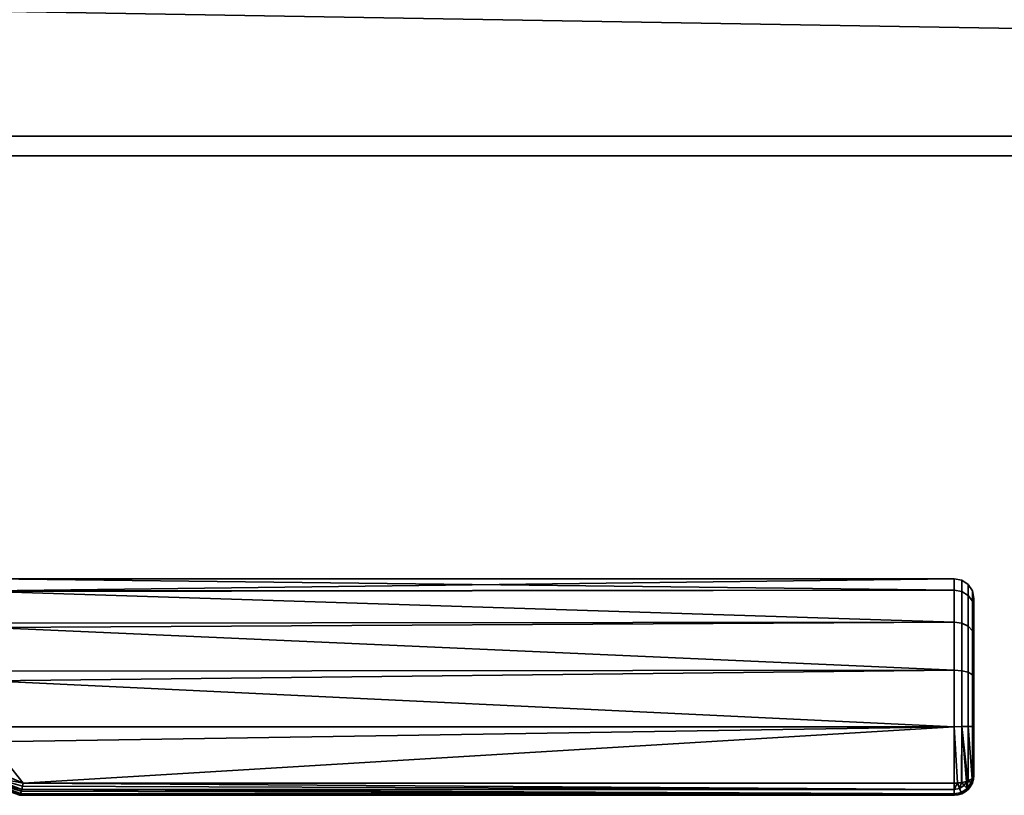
# Model space of a CAD drawing. Header units: millimetres. Extents: x -603 to 3703, y -115 to 249.
# Tile 7 of 256: x -331 to -231, y -115 to -36. Entities that reach past the tile are written whole.
import ezdxf

# ---------------------------------------------------------------- set-up
doc = ezdxf.new("R2010")
doc.units = ezdxf.units.MM
doc.layers.add('151', color=7, linetype='Continuous', true_color=0xffffff)

# ---------------------------------------------------------------- blocks, each defined once
blk = doc.blocks.new('UG_SURFACE_010')
at = {"layer": '151', "color": 254, "linetype": 'Continuous', "lineweight": 35}
for points in [[(-236, -94.14, 1100.25), (-334, -94.22, 1100.27), (-334, -93, 1106)], [(-236, -93, 1106), (-334, -93, 1106), (-334, -94.22, 1111.73)], [(-334, -94.22, 1111.73), (-236, -94.14, 1111.75), (-236, -93, 1106)], [(-334, -93, 1106), (-236, -93, 1106), (-236, -94.14, 1100.25)], [(-235.23, -94.28, 1111.69), (-235.23, -93.15, 1106), (-236, -93, 1106), (-236, -94.14, 1111.75)], [(-235.23, -93.15, 1106), (-235.23, -94.28, 1100.31), (-236, -94.14, 1100.25), (-236, -93, 1106)], [(-234.59, -94.69, 1111.52), (-234.59, -93.59, 1106), (-235.23, -93.15, 1106), (-235.23, -94.28, 1111.69)], [(-234.59, -93.59, 1106), (-234.59, -94.69, 1100.48), (-235.23, -94.28, 1100.31), (-235.23, -93.15, 1106)], [(-234.15, -95.28, 1111.27), (-234.15, -94.23, 1106), (-234.59, -93.59, 1106), (-234.59, -94.69, 1111.52)], [(-234.15, -94.23, 1106), (-234.15, -95.28, 1100.73), (-234.59, -94.69, 1100.48), (-234.59, -93.59, 1106)], [(-334, -94.3, 1099.9), (-236, -94.14, 1100.25), (-236, -97.4, 1095.38)], [(-236, -94.14, 1111.75), (-334, -94.22, 1111.73), (-334, -94.3, 1112.1)], [(-334, -94.3, 1112.1), (-236, -97.4, 1116.62), (-236, -94.14, 1111.75)], [(-334, -94.3, 1099.9), (-334, -94.22, 1100.27), (-236, -94.14, 1100.25)], [(-236, -97.4, 1095.38), (-334, -97.52, 1095.47), (-334, -94.3, 1099.9)], [(-334, -94.3, 1112.1), (-334, -97.52, 1116.53), (-236, -97.4, 1116.62)], [(-235.23, -97.51, 1116.51), (-235.23, -94.28, 1111.69), (-236, -94.14, 1111.75), (-236, -97.4, 1116.62)], [(-235.23, -94.28, 1100.31), (-235.23, -97.51, 1095.49), (-236, -97.4, 1095.38), (-236, -94.14, 1100.25)], [(-234.59, -97.82, 1116.2), (-234.59, -94.69, 1111.52), (-235.23, -94.28, 1111.69), (-235.23, -97.51, 1116.51)], [(-234.59, -94.69, 1100.48), (-234.59, -97.82, 1095.8), (-235.23, -97.51, 1095.49), (-235.23, -94.28, 1100.31)], [(-234.15, -98.27, 1115.74), (-234.15, -95.28, 1111.27), (-234.59, -94.69, 1111.52), (-234.59, -97.82, 1116.2)], [(-234.15, -95.28, 1100.73), (-234.15, -98.27, 1096.26), (-234.59, -97.82, 1095.8), (-234.59, -94.69, 1100.48)], [(-234, -95.99, 1110.98), (-234, -95, 1106), (-234.15, -94.23, 1106), (-234.15, -95.28, 1111.27)], [(-234, -95, 1106), (-234, -95.99, 1101.02), (-234.15, -95.28, 1100.73), (-234.15, -94.23, 1106)], [(-234, -98.82, 1115.2), (-234, -98.82, 1096.8), (-234, -95.99, 1101.02), (-234, -95, 1106)], [(-234, -95, 1106), (-234, -95.99, 1110.98), (-234, -98.82, 1115.2)], [(-234, -98.82, 1115.2), (-234, -95.99, 1110.98), (-234.15, -95.28, 1111.27), (-234.15, -98.27, 1115.74)], [(-234, -95.99, 1101.02), (-234, -98.82, 1096.8), (-234.15, -98.27, 1096.26), (-234.15, -95.28, 1100.73)], [(-334, -97.96, 1094.85), (-236, -97.4, 1095.38), (-236, -102.28, 1092.13)], [(-236, -102.28, 1119.87), (-236, -97.4, 1116.62), (-334, -97.96, 1117.15)], [(-236, -97.4, 1116.62), (-334, -97.52, 1116.53), (-334, -97.96, 1117.15)], [(-334, -97.96, 1094.85), (-334, -97.52, 1095.47), (-236, -97.4, 1095.38)], [(-236, -102.28, 1092.13), (-334, -102.38, 1092.31), (-334, -97.96, 1094.85)], [(-334, -97.96, 1117.15), (-334, -102.38, 1119.69), (-236, -102.28, 1119.87)], [(-235.23, -102.34, 1119.72), (-235.23, -97.51, 1116.51), (-236, -97.4, 1116.62), (-236, -102.28, 1119.87)], [(-235.23, -97.51, 1095.49), (-235.23, -102.34, 1092.28), (-236, -102.28, 1092.13), (-236, -97.4, 1095.38)], [(-234.59, -102.5, 1119.32), (-234.59, -97.82, 1116.2), (-235.23, -97.51, 1116.51), (-235.23, -102.34, 1119.72)], [(-234.59, -97.82, 1095.8), (-234.59, -102.5, 1092.68), (-235.23, -102.34, 1092.28), (-235.23, -97.51, 1095.49)], [(-234.15, -102.75, 1118.72), (-234.15, -98.27, 1115.74), (-234.59, -97.82, 1116.2), (-234.59, -102.5, 1119.32)], [(-234.15, -98.27, 1096.26), (-234.15, -102.75, 1093.28), (-234.59, -102.5, 1092.68), (-234.59, -97.82, 1095.8)], [(-234, -103.04, 1118.02), (-234, -98.82, 1115.2), (-234.15, -98.27, 1115.74), (-234.15, -102.75, 1118.72)], [(-234, -98.82, 1096.8), (-234, -103.04, 1093.98), (-234.15, -102.75, 1093.28), (-234.15, -98.27, 1096.26)], [(-234, -98.82, 1115.2), (-234, -103.04, 1093.98), (-234, -98.82, 1096.8)], [(-234, -98.82, 1115.2), (-234, -103.04, 1118.02), (-234, -103.04, 1093.98)], [(-334, -103.36, 1091.73), (-236, -102.28, 1092.13), (-236, -108.03, 1091)], [(-236, -108.03, 1121), (-236, -102.28, 1119.87), (-334, -103.36, 1120.27)], [(-236, -102.28, 1119.87), (-334, -102.38, 1119.69), (-334, -103.36, 1120.27)], [(-334, -103.36, 1091.73), (-334, -102.38, 1092.31), (-236, -102.28, 1092.13)], [(-235.23, -108.02, 1120.85), (-235.23, -102.34, 1119.72), (-236, -102.28, 1119.87), (-236, -108.03, 1121)], [(-235.23, -102.34, 1092.28), (-235.23, -108.02, 1091.15), (-236, -108.03, 1091), (-236, -102.28, 1092.13)], [(-234.59, -108.02, 1120.41), (-234.59, -102.5, 1119.32), (-235.23, -102.34, 1119.72), (-235.23, -108.02, 1120.85)], [(-234.59, -102.5, 1092.68), (-234.59, -108.02, 1091.59), (-235.23, -108.02, 1091.15), (-235.23, -102.34, 1092.28)], [(-234.15, -108.02, 1119.77), (-234.15, -102.75, 1118.72), (-234.59, -102.5, 1119.32), (-234.59, -108.02, 1120.41)], [(-234.15, -102.75, 1093.28), (-234.15, -108.02, 1092.23), (-234.59, -108.02, 1091.59), (-234.59, -102.5, 1092.68)], [(-234, -108.02, 1119), (-234, -103.04, 1118.02), (-234.15, -102.75, 1118.72), (-234.15, -108.02, 1119.77)], [(-234, -103.04, 1093.98), (-234, -108.02, 1093), (-234.15, -108.02, 1092.23), (-234.15, -102.75, 1093.28)], [(-234, -103.04, 1118.02), (-234, -113, 1094), (-234, -108.02, 1093), (-234, -103.04, 1093.98)], [(-234, -103.04, 1118.02), (-234, -108.02, 1119), (-234, -113, 1118), (-234, -113, 1094)], [(-236, -108.03, 1091), (-334, -108.05, 1091.24), (-334, -103.36, 1091.73)], [(-334, -103.36, 1120.27), (-334, -108.05, 1120.76), (-236, -108.03, 1121)], [(-236, -108.03, 1121), (-334, -109.57, 1120.92), (-330.65, -113.77, 1119.85)], [(-236, -108.03, 1121), (-334, -108.05, 1120.76), (-334, -109.57, 1120.92)], [(-330.65, -113.77, 1092.15), (-334, -109.57, 1091.08), (-236, -108.03, 1091)], [(-334, -109.57, 1091.08), (-334, -108.05, 1091.24), (-236, -108.03, 1091)], [(-236, -108.03, 1091), (-236, -113.77, 1092.15), (-330.65, -113.77, 1092.15)], [(-330.65, -113.77, 1119.85), (-236, -113.77, 1119.85), (-236, -108.03, 1121)], [(-236, -108.03, 1091), (-235.23, -108.02, 1091.15), (-235.27, -113.71, 1092.29), (-235.66, -113.74, 1092.22)], [(-235.66, -113.74, 1119.78), (-235.27, -113.71, 1119.71), (-235.23, -108.02, 1120.85), (-236, -108.03, 1121)], [(-236, -108.03, 1121), (-236, -113.77, 1119.85), (-235.66, -113.74, 1119.78)], [(-235.66, -113.74, 1092.22), (-236, -113.77, 1092.15), (-236, -108.03, 1091)], [(-235.23, -108.02, 1091.15), (-235.23, -113.71, 1092.29), (-235.27, -113.71, 1092.29)], [(-235.27, -113.71, 1119.71), (-235.23, -113.71, 1119.71), (-235.23, -108.02, 1120.85)], [(-235.23, -108.02, 1091.15), (-234.62, -113.55, 1092.67), (-234.75, -113.59, 1092.59)], [(-235.23, -108.02, 1091.15), (-234.59, -108.02, 1091.59), (-234.59, -113.54, 1092.69), (-234.62, -113.55, 1092.67)], [(-235.23, -108.02, 1120.85), (-235.23, -113.71, 1119.71), (-234.75, -113.59, 1119.41)], [(-234.75, -113.59, 1119.41), (-234.62, -113.55, 1119.33), (-235.23, -108.02, 1120.85)], [(-234.62, -113.55, 1119.33), (-234.59, -113.54, 1119.31), (-234.59, -108.02, 1120.41), (-235.23, -108.02, 1120.85)], [(-234.75, -113.59, 1092.59), (-235.23, -113.71, 1092.29), (-235.23, -108.02, 1091.15)], [(-234.59, -108.02, 1091.59), (-234.15, -108.02, 1092.23), (-234.15, -113.29, 1093.29), (-234.19, -113.32, 1093.24)], [(-234.59, -108.02, 1120.41), (-234.59, -113.54, 1119.31), (-234.19, -113.32, 1118.76)], [(-234.19, -113.32, 1118.76), (-234.15, -113.29, 1118.71), (-234.15, -108.02, 1119.77), (-234.59, -108.02, 1120.41)], [(-234.19, -113.32, 1093.24), (-234.59, -113.54, 1092.69), (-234.59, -108.02, 1091.59)], [(-234, -113, 1118), (-234, -108.02, 1119), (-234.15, -108.02, 1119.77), (-234.15, -113.29, 1118.71)], [(-234, -108.02, 1093), (-234, -113, 1094), (-234.15, -113.29, 1093.29), (-234.15, -108.02, 1092.23)], [(-334, -109.57, 1120.92), (-334, -112.36, 1120.35), (-330.65, -113.77, 1119.85)], [(-330.65, -113.77, 1092.15), (-334, -112.36, 1091.65), (-334, -109.57, 1091.08)], [(-330.79, -114.42, 1119.38), (-334.3, -113.06, 1119.95), (-334.54, -113.52, 1119.27)], [(-334.54, -113.52, 1092.73), (-334.3, -113.06, 1092.05), (-330.79, -114.42, 1092.62)], [(-330.65, -113.77, 1119.85), (-334, -112.36, 1120.35), (-334.3, -113.06, 1119.95)], [(-334.3, -113.06, 1092.05), (-334, -112.36, 1091.65), (-330.65, -113.77, 1092.15)], [(-334.3, -113.06, 1119.95), (-330.65, -113.78, 1119.84), (-330.65, -113.77, 1119.85)], [(-334.3, -113.06, 1119.95), (-330.79, -114.4, 1119.39), (-330.71, -114.07, 1119.69)], [(-330.71, -114.07, 1119.69), (-330.65, -113.78, 1119.84), (-334.3, -113.06, 1119.95)], [(-334.3, -113.06, 1119.95), (-330.79, -114.42, 1119.38), (-330.79, -114.4, 1119.39)], [(-334.3, -113.06, 1092.05), (-330.65, -113.78, 1092.16), (-330.71, -114.07, 1092.31)], [(-330.65, -113.77, 1092.15), (-330.65, -113.78, 1092.16), (-334.3, -113.06, 1092.05)], [(-330.71, -114.07, 1092.31), (-330.79, -114.4, 1092.61), (-334.3, -113.06, 1092.05)], [(-330.79, -114.4, 1092.61), (-330.79, -114.42, 1092.62), (-334.3, -113.06, 1092.05)], [(-234.15, -113.75, 1118), (-234, -113, 1118), (-234.15, -113.29, 1118.71)], [(-234.15, -113.29, 1093.29), (-234, -113, 1094), (-234.15, -113.75, 1094)], [(-234.15, -113.75, 1094), (-234, -113, 1094), (-234, -113, 1118), (-234.15, -113.75, 1118)], [(-330.92, -114.85, 1118.72), (-334.54, -113.52, 1119.27), (-334.68, -113.66, 1118.44)], [(-334.68, -113.66, 1093.56), (-334.54, -113.52, 1092.73), (-330.92, -114.85, 1093.28)], [(-334.68, -113.66, 1118.44), (-330.93, -114.89, 1118.66), (-330.92, -114.85, 1118.72)], [(-334.68, -113.66, 1118.44), (-331, -115, 1118), (-330.93, -114.89, 1118.66)], [(-334.68, -113.66, 1118.44), (-331, -115, 1117.95), (-331, -115, 1118)], [(-330.92, -114.85, 1093.28), (-330.93, -114.89, 1093.34), (-334.68, -113.66, 1093.56)], [(-330.93, -114.89, 1093.34), (-331, -115, 1094), (-334.68, -113.66, 1093.56)], [(-331, -115, 1094), (-331, -115, 1094.05), (-334.68, -113.66, 1093.56)], [(-334.54, -113.52, 1119.27), (-330.83, -114.57, 1119.24), (-330.79, -114.42, 1119.38)], [(-334.54, -113.52, 1119.27), (-330.91, -114.83, 1118.76), (-330.83, -114.57, 1119.24)], [(-334.54, -113.52, 1119.27), (-330.92, -114.85, 1118.72), (-330.91, -114.83, 1118.76)], [(-330.79, -114.42, 1092.62), (-330.83, -114.57, 1092.76), (-334.54, -113.52, 1092.73)], [(-330.83, -114.57, 1092.76), (-330.91, -114.83, 1093.24), (-334.54, -113.52, 1092.73)], [(-330.91, -114.83, 1093.24), (-330.92, -114.85, 1093.28), (-334.54, -113.52, 1092.73)], [(-330.71, -114.07, 1119.69), (-330.79, -114.4, 1119.39), (-236, -114.41, 1119.41)], [(-236, -114.41, 1092.58), (-330.79, -114.4, 1092.61), (-330.71, -114.07, 1092.31)], [(-236, -114.41, 1119.41), (-330.65, -113.78, 1119.84), (-330.71, -114.07, 1119.69)], [(-330.71, -114.07, 1092.31), (-330.65, -113.78, 1092.16), (-236, -114.41, 1092.58)], [(-236, -114.41, 1119.41), (-236, -114.41, 1119.42), (-330.65, -113.77, 1119.85)], [(-330.65, -113.77, 1119.85), (-330.65, -113.78, 1119.84), (-236, -114.41, 1119.41)], [(-236, -114.41, 1119.42), (-236, -113.77, 1119.85), (-330.65, -113.77, 1119.85)], [(-236, -114.41, 1092.58), (-330.65, -113.78, 1092.16), (-330.65, -113.77, 1092.15)], [(-330.65, -113.77, 1092.15), (-236, -113.77, 1092.15), (-236, -114.41, 1092.58)], [(-236, -114.41, 1119.42), (-235.46, -114.3, 1119.42), (-235.66, -113.74, 1119.78)], [(-235.66, -113.74, 1119.78), (-236, -113.77, 1119.85), (-236, -114.41, 1119.42)], [(-236, -114.41, 1092.58), (-236, -113.77, 1092.15), (-235.66, -113.74, 1092.22)], [(-235.66, -113.74, 1092.22), (-235.46, -114.3, 1092.58), (-236, -114.41, 1092.58)], [(-235.27, -113.71, 1119.71), (-235.66, -113.74, 1119.78), (-235.46, -114.3, 1119.42)], [(-235.46, -114.3, 1092.58), (-235.66, -113.74, 1092.22), (-235.27, -113.71, 1092.29)], [(-235.46, -114.3, 1119.42), (-235, -113.99, 1119.42), (-235.27, -113.71, 1119.71)], [(-235.27, -113.71, 1092.29), (-235, -113.99, 1092.58), (-235.46, -114.3, 1092.58)], [(-235, -113.99, 1119.42), (-235.46, -114.3, 1119.42), (-235.29, -114.7, 1118.77), (-234.69, -114.3, 1118.77)], [(-234.69, -114.3, 1093.23), (-235.29, -114.7, 1093.23), (-235.46, -114.3, 1092.58), (-235, -113.99, 1092.58)], [(-235.23, -113.71, 1119.71), (-235.27, -113.71, 1119.71), (-235, -113.99, 1119.42)], [(-235, -113.99, 1092.58), (-235.27, -113.71, 1092.29), (-235.23, -113.71, 1092.29)], [(-235, -113.99, 1119.42), (-234.75, -113.59, 1119.41), (-235.23, -113.71, 1119.71)], [(-235.23, -113.71, 1092.29), (-234.75, -113.59, 1092.59), (-235, -113.99, 1092.58)], [(-234.75, -113.59, 1119.41), (-235, -113.99, 1119.42), (-234.69, -114.3, 1118.77)], [(-234.69, -114.3, 1093.23), (-235, -113.99, 1092.58), (-234.75, -113.59, 1092.59)], [(-234.69, -114.3, 1118.77), (-234.62, -113.55, 1119.33), (-234.75, -113.59, 1119.41)], [(-234.75, -113.59, 1092.59), (-234.62, -113.55, 1092.67), (-234.69, -114.3, 1093.23)], [(-234.69, -114.3, 1118.77), (-234.29, -113.69, 1118.77), (-234.62, -113.55, 1119.33)], [(-234.62, -113.55, 1092.67), (-234.29, -113.69, 1093.23), (-234.69, -114.3, 1093.23)], [(-234.29, -113.69, 1118.77), (-234.69, -114.3, 1118.77), (-234.58, -114.41, 1118), (-234.15, -113.76, 1118)], [(-234.15, -113.76, 1094), (-234.58, -114.41, 1094), (-234.69, -114.3, 1093.23), (-234.29, -113.69, 1093.23)], [(-234.59, -113.54, 1119.31), (-234.62, -113.55, 1119.33), (-234.29, -113.69, 1118.77)], [(-234.29, -113.69, 1093.23), (-234.62, -113.55, 1092.67), (-234.59, -113.54, 1092.69)], [(-234.29, -113.69, 1118.77), (-234.19, -113.32, 1118.76), (-234.59, -113.54, 1119.31)], [(-234.59, -113.54, 1092.69), (-234.19, -113.32, 1093.24), (-234.29, -113.69, 1093.23)], [(-234.58, -114.41, 1094), (-234.15, -113.76, 1094), (-234.15, -113.76, 1118), (-234.58, -114.41, 1118)], [(-234.29, -113.69, 1118.77), (-234.15, -113.75, 1118), (-234.15, -113.29, 1118.71)], [(-234.15, -113.29, 1118.71), (-234.19, -113.32, 1118.76), (-234.29, -113.69, 1118.77)], [(-234.29, -113.69, 1093.23), (-234.19, -113.32, 1093.24), (-234.15, -113.29, 1093.29)], [(-234.15, -113.29, 1093.29), (-234.15, -113.75, 1094), (-234.29, -113.69, 1093.23)], [(-234.15, -113.76, 1118), (-234.15, -113.75, 1118), (-234.29, -113.69, 1118.77)], [(-234.29, -113.69, 1093.23), (-234.15, -113.75, 1094), (-234.15, -113.76, 1094)], [(-234.15, -113.75, 1118), (-234.15, -113.76, 1118), (-234.15, -113.76, 1094), (-234.15, -113.75, 1094)], [(-330.93, -114.89, 1118.66), (-331, -115, 1118), (-236, -115, 1118)], [(-236, -115, 1094), (-331, -115, 1094), (-330.93, -114.89, 1093.34)], [(-236, -115, 1094), (-236, -115, 1118), (-331, -115, 1117.95), (-331, -115, 1094.05)], [(-236, -115, 1118), (-331, -115, 1118), (-331, -115, 1117.95)], [(-331, -115, 1094.05), (-331, -115, 1094), (-236, -115, 1094)], [(-236, -115, 1118), (-330.92, -114.85, 1118.72), (-330.93, -114.89, 1118.66)], [(-330.93, -114.89, 1093.34), (-330.92, -114.85, 1093.28), (-236, -115, 1094)], [(-330.91, -114.83, 1118.76), (-330.92, -114.85, 1118.72), (-236, -115, 1118)], [(-236, -115, 1094), (-330.92, -114.85, 1093.28), (-330.91, -114.83, 1093.24)], [(-330.83, -114.57, 1119.24), (-330.91, -114.83, 1118.76), (-236, -114.85, 1118.76)], [(-236, -114.85, 1093.23), (-330.91, -114.83, 1093.24), (-330.83, -114.57, 1092.76)], [(-236, -115, 1118), (-236, -114.85, 1118.76), (-330.91, -114.83, 1118.76)], [(-236, -114.85, 1093.23), (-236, -114.85, 1093.24), (-330.91, -114.83, 1093.24)], [(-330.91, -114.83, 1093.24), (-236, -114.85, 1093.24), (-236, -115, 1094)], [(-236, -114.85, 1118.76), (-330.79, -114.42, 1119.38), (-330.83, -114.57, 1119.24)], [(-330.83, -114.57, 1092.76), (-330.79, -114.42, 1092.62), (-236, -114.85, 1093.23)], [(-236, -114.85, 1118.76), (-236, -114.85, 1118.77), (-330.79, -114.4, 1119.39)], [(-330.79, -114.4, 1119.39), (-330.79, -114.42, 1119.38), (-236, -114.85, 1118.76)], [(-236, -114.85, 1118.77), (-236, -114.41, 1119.41), (-330.79, -114.4, 1119.39)], [(-236, -114.85, 1093.23), (-330.79, -114.42, 1092.62), (-330.79, -114.4, 1092.61)], [(-330.79, -114.4, 1092.61), (-236, -114.41, 1092.59), (-236, -114.85, 1093.23)], [(-236, -114.41, 1092.58), (-236, -114.41, 1092.59), (-330.79, -114.4, 1092.61)], [(-235.46, -114.3, 1119.42), (-236, -114.41, 1119.42), (-236, -114.41, 1119.41)], [(-236, -114.41, 1119.41), (-236, -114.85, 1118.77), (-235.29, -114.7, 1118.77), (-235.46, -114.3, 1119.42)], [(-235.46, -114.3, 1092.58), (-235.29, -114.7, 1093.23), (-236, -114.85, 1093.23), (-236, -114.41, 1092.59)], [(-236, -114.41, 1092.59), (-236, -114.41, 1092.58), (-235.46, -114.3, 1092.58)], [(-235.29, -114.7, 1118.77), (-236, -114.85, 1118.76), (-236, -115, 1118), (-235.23, -114.85, 1118)], [(-235.29, -114.7, 1118.77), (-236, -114.85, 1118.77), (-236, -114.85, 1118.76)], [(-235.23, -114.85, 1094), (-236, -115, 1094), (-236, -114.85, 1093.24), (-235.29, -114.7, 1093.23)], [(-236, -114.85, 1093.24), (-236, -114.85, 1093.23), (-235.29, -114.7, 1093.23)], [(-235.23, -114.85, 1094), (-235.23, -114.85, 1118), (-236, -115, 1118), (-236, -115, 1094)], [(-234.69, -114.3, 1118.77), (-235.29, -114.7, 1118.77), (-235.23, -114.85, 1118), (-234.59, -114.41, 1118)], [(-234.59, -114.41, 1094), (-235.23, -114.85, 1094), (-235.29, -114.7, 1093.23), (-234.69, -114.3, 1093.23)], [(-235.23, -114.85, 1118), (-235.23, -114.85, 1118), (-235.29, -114.7, 1118.77)], [(-235.29, -114.7, 1093.23), (-235.23, -114.85, 1094), (-235.23, -114.85, 1094)], [(-235.23, -114.85, 1094), (-234.59, -114.41, 1094), (-234.59, -114.41, 1118), (-235.23, -114.85, 1118)], [(-234.59, -114.41, 1118), (-234.58, -114.41, 1118), (-234.69, -114.3, 1118.77)], [(-234.69, -114.3, 1093.23), (-234.58, -114.41, 1094), (-234.59, -114.41, 1094)], [(-234.58, -114.41, 1118), (-234.59, -114.41, 1118), (-234.59, -114.41, 1094), (-234.58, -114.41, 1094)]]:
    blk.add_3dface(points, dxfattribs=at)
blk = doc.blocks.new('UG_SURFACE_022')
at = {"layer": '151', "color": 35, "linetype": 'Continuous', "lineweight": 35}
for points in [[(422, -48), (-422, -48), (-422, -34), (-409, -34)], [(422, -50, 2032), (422, -34, 2032), (-422, -34, 2032), (-422, -50, 2032)], [(422, -48), (-409, -34), (409, -34)], [(-422, -50, 2), (-422, -48), (422, -48), (422, -50, 2)], [(-422, -50, 2032), (-7.64, -50, 1377.52), (-2.7, -50, 1379.72)], [(-422, -50, 2032), (-12.93, -50, 1368.36), (-11.26, -50, 1373.5)], [(-2.7, -50, 1379.72), (2.7, -50, 1379.72), (422, -50, 2032), (-422, -50, 2032)], [(-422, -50, 2032), (-422, -50, 2), (-12.36, -50, 1362.98), (-12.93, -50, 1368.36)], [(-11.26, -50, 1373.5), (-7.64, -50, 1377.52), (-422, -50, 2032)], [(-422, -50, 2), (-5.29, -50, 1355.12), (-9.66, -50, 1358.3)], [(-9.66, -50, 1358.3), (-12.36, -50, 1362.98), (-422, -50, 2)], [(-422, -50, 2), (422, -50, 2), (0, -50, 1354), (-5.29, -50, 1355.12)]]:
    blk.add_3dface(points, dxfattribs=at)

msp = doc.modelspace()

# ---------------------------------------------------------------- linework, layer by layer
at = {"layer": '151', "color": 251, "linetype": 'Continuous', "lineweight": -3, "true_color": 0x636466}
for p, q in [((-422, -48), (422, -48)), ((422, -50, 2), (-422, -50, 2)), ((422, -50, 2032), (-422, -50, 2032)), ((-234, -113, 1118), (-234, -113, 1094)), ((-330.65, -113.77, 1119.85), (-236, -113.77, 1119.85)), ((-236, -113.77, 1092.15), (-330.65, -113.77, 1092.15)), ((-331, -115, 1094.05), (-331, -115, 1117.95)), ((-331, -115, 1094), (-236, -115, 1094)), ((-236, -115, 1118), (-331, -115, 1118)), ((-236, -115, 1094), (-236, -115, 1118))]:
    msp.add_line(p, q, dxfattribs=at)
at = {"layer": '151', "color": 251, "linetype": 'Continuous', "lineweight": -3, "true_color": 0x636466, "extrusion": (-1, 0, 0)}
msp.add_arc((108, 1106, 236), 15, 67.3801, 292.6199, dxfattribs=at)
at = {"layer": '151', "color": 251, "linetype": 'Continuous', "lineweight": -3, "true_color": 0x636466, "extrusion": (1, 0, 0)}
for centre, radius, start, end in [((-108, 1106, -234), 13, 247.3801, 112.6199), ((-113, 1094, -236), 2, 180, 247.3801), ((-113, 1118, -236), 2, 112.6199, 180)]:
    msp.add_arc(centre, radius, start, end, dxfattribs=at)
at = {"layer": '151', "color": 251, "linetype": 'Continuous', "lineweight": -3, "true_color": 0x636466, "extrusion": (0, 0, -1)}
msp.add_arc((236, -113, -1094), 2, 180, 270, dxfattribs=at)
at = {"layer": '151', "color": 251, "linetype": 'Continuous', "lineweight": -3, "true_color": 0x636466}
msp.add_arc((-236, -113, 1118), 2, 270, 0, dxfattribs=at)
at = {"layer": '151', "color": 251, "linetype": 'Continuous', "lineweight": -3, "true_color": 0x636466, "extrusion": (0, -0.923077, -0.384615)}
msp.add_arc((-236, 1075.46, -325.69), 2, 0, 90, dxfattribs=at)
at = {"layer": '151', "color": 251, "linetype": 'Continuous', "lineweight": -3, "true_color": 0x636466, "extrusion": (1.44783e-14, -0.923077, 0.384615)}
msp.add_arc((-236, 966.38, 525.08), 2, 270, 360, dxfattribs=at)
at = {"layer": '151', "color": 251, "linetype": 'Continuous', "lineweight": -3, "true_color": 0x636466, "extrusion": (0.387206, 0.921993, 0)}
for start_param, end_param in [(5.007398, 5.10718), (1.176005, 1.275787)]:
    msp.add_ellipse((-344.38, -108, 1106), major_axis=(35.72, -15), ratio=0.387206, start_param=start_param, end_param=end_param, dxfattribs=at)
at = {"layer": '151', "color": 251, "linetype": 'Continuous', "lineweight": -3, "true_color": 0x636466}
for points in [[(-331, -115, 1094), (-330.94, -115, 1093.2), (-330.79, -114.48, 1092.45), (-330.65, -113.77, 1092.15)], [(-330.65, -113.77, 1119.85), (-330.79, -114.48, 1119.55), (-330.94, -115, 1118.8), (-331, -115, 1118)], [(-331, -115, 1094), (-330.94, -115, 1093.2), (-330.79, -114.48, 1092.45), (-330.65, -113.77, 1092.15)], [(-331, -115, 1094.05), (-331, -115, 1094.03), (-331, -115, 1094.02), (-331, -115, 1094)], [(-331, -115, 1118), (-331, -115, 1117.98), (-331, -115, 1117.97), (-331, -115, 1117.95)]]:
    msp.add_open_spline(points, degree=3, dxfattribs=at)

# ---------------------------------------------------------------- block references
for name in ['UG_SURFACE_022', 'UG_SURFACE_010']:
    msp.add_blockref(name, (0, 0), dxfattribs=at)

doc.saveas('drawing.dxf')
